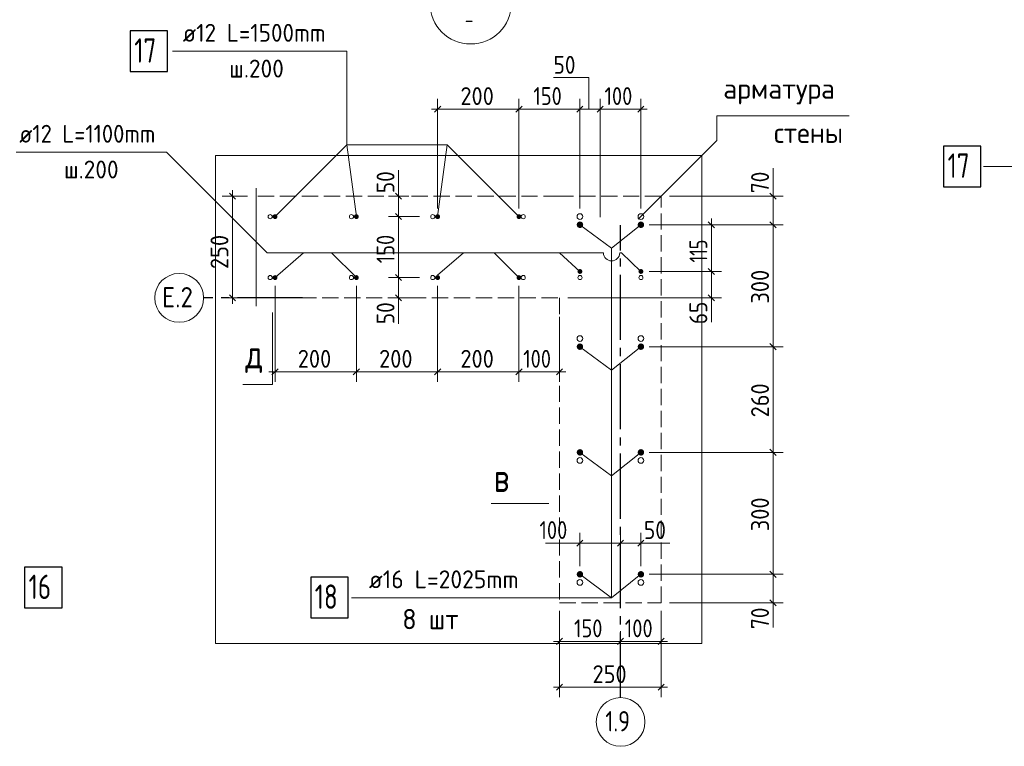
# Model space of a CAD drawing. Header units: millimetres. Extents: x 0 to 50400, y 0 to 35640.
# Tile 3 of 5: x 20931 to 35462, y 12733 to 23459. Entities that reach past the tile are written whole.
import ezdxf

# ---------------------------------------------------------------- set-up
doc = ezdxf.new("R2010")
doc.units = ezdxf.units.MM
doc.linetypes.add('______2', pattern=[324, 240, -84])
doc.linetypes.add('______5', pattern=[1320, 960, -120, 120, -120])
for name, color, linetype, lineweight in [('Standard', 7, 'Continuous', 25), ('Выпуски арматуры Г-обр.', 52, 'Continuous', 25), ('ЖБ Стена верхний уровень', 7, 'Continuous', 35), ('Общий01', 7, 'Continuous', 13), ('Размерная выноска', 7, 'Continuous', 13), ('Размерная линия_ общее', 7, 'Continuous', 13), ('Текст_ общее', 7, 'Continuous', 25)]:
    doc.layers.add(name, color=color, linetype=linetype, lineweight=lineweight)
doc.layers.add('Оси', color=7, linetype='______5', lineweight=13, true_color=0x656565)
doc.styles.add('ISOCPEUR', font='txt')

msp = doc.modelspace()

# ---------------------------------------------------------------- hatches: boundary and pattern name
at = {"layer": 'Выпуски арматуры Г-обр.', "linetype": 'Continuous', "lineweight": 25, "transparency": 33554687}
for points in [[(24735, 20552), (24732, 20565), (24725, 20577), (24713, 20585), (24699, 20588), (24685, 20585), (24674, 20577), (24666, 20565), (24663, 20552), (24666, 20538), (24674, 20526), (24685, 20518), (24699, 20516), (24713, 20518), (24725, 20526), (24732, 20538)], [(25935, 20552), (25932, 20565), (25925, 20577), (25913, 20585), (25899, 20588), (25885, 20585), (25874, 20577), (25866, 20565), (25863, 20552), (25866, 20538), (25874, 20526), (25885, 20518), (25899, 20516), (25913, 20518), (25925, 20526), (25932, 20538)], [(27135, 20552), (27132, 20565), (27125, 20577), (27113, 20585), (27099, 20588), (27085, 20585), (27074, 20577), (27066, 20565), (27063, 20552), (27066, 20538), (27074, 20526), (27085, 20518), (27099, 20516), (27113, 20518), (27125, 20526), (27132, 20538)], [(28335, 20552), (28332, 20565), (28325, 20577), (28313, 20585), (28299, 20588), (28285, 20585), (28274, 20577), (28266, 20565), (28263, 20552), (28266, 20538), (28274, 20526), (28285, 20518), (28299, 20516), (28313, 20518), (28325, 20526), (28332, 20538)], [(29247, 20432), (29244, 20450), (29233, 20466), (29218, 20476), (29199, 20480), (29181, 20476), (29165, 20466), (29155, 20450), (29151, 20432), (29155, 20413), (29165, 20398), (29181, 20387), (29199, 20384), (29218, 20387), (29233, 20398), (29244, 20413)], [(30147, 20432), (30144, 20450), (30133, 20466), (30118, 20476), (30099, 20480), (30081, 20476), (30065, 20466), (30055, 20450), (30051, 20432), (30055, 20413), (30065, 20398), (30081, 20387), (30099, 20384), (30118, 20387), (30133, 20398), (30144, 20413)], [(29235, 19742), (29232, 19755), (29225, 19767), (29213, 19775), (29199, 19778), (29185, 19775), (29174, 19767), (29166, 19755), (29163, 19742), (29166, 19728), (29174, 19716), (29185, 19708), (29199, 19706), (29213, 19708), (29225, 19716), (29232, 19728)], [(30135, 19742), (30132, 19755), (30125, 19767), (30113, 19775), (30099, 19778), (30085, 19775), (30074, 19767), (30066, 19755), (30063, 19742), (30066, 19728), (30074, 19716), (30085, 19708), (30099, 19706), (30113, 19708), (30125, 19716), (30132, 19728)], [(24735, 19652), (24732, 19665), (24725, 19677), (24713, 19685), (24699, 19688), (24685, 19685), (24674, 19677), (24666, 19665), (24663, 19652), (24666, 19638), (24674, 19626), (24685, 19618), (24699, 19616), (24713, 19618), (24725, 19626), (24732, 19638)], [(25935, 19652), (25932, 19665), (25925, 19677), (25913, 19685), (25899, 19688), (25885, 19685), (25874, 19677), (25866, 19665), (25863, 19652), (25866, 19638), (25874, 19626), (25885, 19618), (25899, 19616), (25913, 19618), (25925, 19626), (25932, 19638)], [(27135, 19652), (27132, 19665), (27125, 19677), (27113, 19685), (27099, 19688), (27085, 19685), (27074, 19677), (27066, 19665), (27063, 19652), (27066, 19638), (27074, 19626), (27085, 19618), (27099, 19616), (27113, 19618), (27125, 19626), (27132, 19638)], [(28335, 19652), (28332, 19665), (28325, 19677), (28313, 19685), (28299, 19688), (28285, 19685), (28274, 19677), (28266, 19665), (28263, 19652), (28266, 19638), (28274, 19626), (28285, 19618), (28299, 19616), (28313, 19618), (28325, 19626), (28332, 19638)], [(29247, 18632), (29244, 18650), (29233, 18666), (29218, 18676), (29199, 18680), (29181, 18676), (29165, 18666), (29155, 18650), (29151, 18632), (29155, 18613), (29165, 18598), (29181, 18587), (29199, 18584), (29218, 18587), (29233, 18598), (29244, 18613)], [(30147, 18632), (30144, 18650), (30133, 18666), (30118, 18676), (30099, 18680), (30081, 18676), (30065, 18666), (30055, 18650), (30051, 18632), (30055, 18613), (30065, 18598), (30081, 18587), (30099, 18584), (30118, 18587), (30133, 18598), (30144, 18613)], [(29247, 17072), (29244, 17090), (29233, 17106), (29218, 17116), (29199, 17120), (29181, 17116), (29165, 17106), (29155, 17090), (29151, 17072), (29155, 17053), (29165, 17038), (29181, 17027), (29199, 17024), (29218, 17027), (29233, 17038), (29244, 17053)], [(30147, 17072), (30144, 17090), (30133, 17106), (30118, 17116), (30099, 17120), (30081, 17116), (30065, 17106), (30055, 17090), (30051, 17072), (30055, 17053), (30065, 17038), (30081, 17027), (30099, 17024), (30118, 17027), (30133, 17038), (30144, 17053)], [(29247, 15272), (29244, 15290), (29233, 15306), (29218, 15316), (29199, 15320), (29181, 15316), (29165, 15306), (29155, 15290), (29151, 15272), (29155, 15253), (29165, 15238), (29181, 15227), (29199, 15224), (29218, 15227), (29233, 15238), (29244, 15253)], [(30147, 15272), (30144, 15290), (30133, 15306), (30118, 15316), (30099, 15320), (30081, 15316), (30065, 15306), (30055, 15290), (30051, 15272), (30055, 15253), (30065, 15238), (30081, 15227), (30099, 15224), (30118, 15227), (30133, 15238), (30144, 15253)]]:
    msp.add_hatch(color=7, dxfattribs=at).paths.add_polyline_path(points)

# ---------------------------------------------------------------- linework, layer by layer
at = {"layer": 'Standard', "color": 7, "linetype": 'Continuous', "lineweight": 13, "transparency": 33554687}
for p, q in [((25899, 20552), (25760, 21612)), ((27099, 20552), (27239, 21612)), ((29666, 20085), (29199, 20432)), ((29666, 20085), (30099, 20432)), ((24699, 19652), (25121, 20017)), ((25121, 20017), (29546, 20017)), ((25899, 19652), (25533, 20017)), ((27095, 19687), (27483, 20017)), ((28299, 19652), (27933, 20017)), ((29199, 19742), (28899, 20017)), ((29786, 20017), (29811, 20017)), ((29811, 20017), (30099, 19742)), ((24662, 19134), (24662, 18073)), ((29666, 18285), (29199, 18632)), ((29666, 18285), (30099, 18632)), ((24662, 18073), (24224, 18073)), ((29666, 16725), (29199, 17072)), ((29666, 16725), (30099, 17072)), ((28328, 16318), (27890, 16318)), ((28741, 16318), (28328, 16318)), ((29666, 14925), (29199, 15272)), ((29666, 14925), (30099, 15272)), ((29499, 14282), (29919, 14282))]:
    msp.add_line(p, q, dxfattribs=at)
for points in [[(45190, 23206), (44596, 22612), (44596, 21292), (35153, 21292)], [(25760, 21612), (25760, 22992), (23186, 22992)], [(30058, 20514), (31220, 21676), (31219, 22039), (33171, 22039)], [(28299, 20552), (27239, 21612), (25760, 21612), (24699, 20552)], [(25121, 20017), (24581, 20017), (23097, 21502), (20877, 21502)], [(29199, 20432), (29666, 20085), (29666, 15105), (29666, 14925), (25826, 14925)]]:
    msp.add_lwpolyline(points, dxfattribs=at)
at = {"layer": 'Standard', "color": 254, "linetype": 'Continuous', "lineweight": 13, "true_color": 0xc4c4ff, "transparency": 33554687}
msp.add_lwpolyline([(23822, 14252), (30999, 14252), (30999, 21452), (23822, 21452), (23822, 14252)], dxfattribs=at)
at = {"layer": 'Standard', "color": 7, "linetype": 'Continuous', "lineweight": 13, "transparency": 33554687}
msp.add_arc((29666, 20017), 120, 180, 0, dxfattribs=at)
at = {"layer": 'Выпуски арматуры Г-обр.', "color": 7, "linetype": 'Continuous', "lineweight": 25, "transparency": 33554687}
for points in [[(22562, 22692), (23114, 22692), (23114, 23292), (22562, 23292), (22562, 22692)], [(34565, 20992), (35117, 20992), (35117, 21592), (34565, 21592), (34565, 20992)], [(21003, 14775), (21555, 14775), (21555, 15375), (21003, 15375), (21003, 14775)], [(25225, 14630), (25777, 14630), (25777, 15230), (25225, 15230), (25225, 14630)]]:
    msp.add_lwpolyline(points, dxfattribs=at)
at = {"layer": 'ЖБ Стена верхний уровень', "color": 253, "linetype": '______2', "lineweight": 18, "true_color": 0xa0a0a0, "transparency": 33554687}
for p, q in [((28899, 20852), (24422, 20852)), ((30399, 20852), (28899, 20852)), ((30399, 14852), (30399, 20852)), ((24422, 19352), (28899, 19352)), ((28899, 19352), (28899, 14852)), ((28899, 14852), (30399, 14852))]:
    msp.add_line(p, q, dxfattribs=at)
at = {"layer": 'Оси', "color": 8, "linetype": '______5', "lineweight": -3, "transparency": 33554687}
for p, q in [((29799, 13453), (29799, 20424)), ((25103, 19352), (23645, 19352))]:
    msp.add_line(p, q, dxfattribs=at)
at = {"layer": 'Оси', "color": 7, "linetype": 'Continuous', "lineweight": 13, "transparency": 33554687}
for centre in [(23285, 19352), (29799, 13093)]:
    msp.add_circle(centre, 360, dxfattribs=at)
at = {"layer": 'Размерная выноска', "color": 7, "linetype": 'Continuous', "lineweight": 13, "transparency": 33554687}
msp.add_line((24422, 20972), (24422, 19232), dxfattribs=at)
at = {"layer": 'Размерная линия_ общее', "color": 7, "linetype": 'Continuous', "lineweight": 13, "transparency": 33554687}
for p, q in [((28810, 22603), (29332, 22603)), ((29332, 22603), (29332, 22139)), ((27099, 22139), (27099, 22289)), ((28299, 22139), (28299, 22289)), ((29199, 22139), (29199, 22289)), ((29499, 22139), (29499, 22289)), ((30099, 22139), (30099, 22289)), ((27099, 22139), (27009, 22139)), ((27099, 22139), (27099, 21989)), ((27099, 22139), (27099, 20672)), ((27099, 22139), (28299, 22139)), ((28299, 22139), (28299, 21989)), ((28299, 22139), (28299, 20672)), ((28299, 22139), (29199, 22139)), ((29199, 22139), (29199, 21989)), ((29199, 22139), (29199, 20672)), ((29199, 22139), (29499, 22139)), ((29499, 22139), (29499, 21989)), ((29499, 22139), (29499, 20544)), ((29499, 22139), (30099, 22139)), ((30099, 22139), (30099, 21989)), ((30099, 22139), (30099, 20672)), ((30099, 22139), (30189, 22139)), ((26522, 20852), (26522, 21236)), ((32049, 20852), (32049, 21266)), ((24071, 20852), (24071, 20942)), ((26522, 20852), (26522, 20942)), ((32049, 20852), (32049, 20942)), ((24071, 20852), (23921, 20852)), ((24071, 20852), (24221, 20852)), ((24071, 20852), (24291, 20852)), ((26522, 20852), (26372, 20852)), ((26522, 20852), (26672, 20852)), ((26522, 20852), (26529, 20852)), ((26522, 20552), (26522, 20852)), ((32049, 20852), (31899, 20852)), ((32049, 20852), (32199, 20852)), ((32049, 20432), (32049, 20852)), ((26522, 20552), (26372, 20552)), ((26522, 20552), (26672, 20552)), ((26522, 20552), (26829, 20552)), ((26522, 19652), (26522, 20552)), ((31139, 20432), (31139, 20522)), ((31139, 20432), (30267, 20432)), ((31139, 20432), (30989, 20432)), ((31139, 20432), (31289, 20432)), ((31139, 19742), (31139, 20432)), ((32049, 20432), (31899, 20432)), ((32049, 20432), (32199, 20432)), ((32049, 18632), (32049, 20432)), ((26522, 19652), (26372, 19652)), ((26522, 19652), (26672, 19652)), ((26522, 19652), (26829, 19652)), ((26522, 19352), (26522, 19652)), ((31139, 19742), (30989, 19742)), ((31139, 19742), (31289, 19742)), ((31139, 19352), (31139, 19742)), ((24699, 18261), (24699, 19532)), ((24071, 19352), (23921, 19352)), ((24071, 19352), (24221, 19352)), ((24071, 19352), (24291, 19352)), ((24071, 19352), (24071, 19262)), ((26522, 19352), (26372, 19352)), ((26522, 18968), (26522, 19352)), ((26522, 19352), (26672, 19352)), ((26522, 19352), (26771, 19352)), ((26522, 19352), (26522, 19262)), ((31139, 19352), (30989, 19352)), ((31139, 19352), (31139, 18992)), ((31139, 19352), (31289, 19352)), ((31139, 19352), (31139, 19262)), ((28899, 18261), (28899, 19070)), ((32049, 18632), (31899, 18632)), ((32049, 18632), (32199, 18632)), ((32049, 17072), (32049, 18632)), ((24699, 18261), (24699, 18411)), ((25899, 18261), (25899, 18411)), ((27099, 18261), (27099, 18411)), ((28299, 18261), (28299, 18411)), ((28899, 18261), (28899, 18411)), ((24699, 18261), (24609, 18261)), ((24699, 18261), (24699, 18111)), ((24699, 18261), (25899, 18261)), ((25899, 18261), (25899, 18111)), ((25899, 18261), (27099, 18261)), ((27099, 18261), (27099, 18111)), ((27099, 18261), (28299, 18261)), ((28299, 18261), (28299, 18111)), ((28299, 18261), (28899, 18261)), ((28899, 18261), (28899, 18111)), ((28899, 18261), (28989, 18261)), ((32049, 17072), (31899, 17072)), ((32049, 17072), (32199, 17072)), ((32049, 15272), (32049, 17072)), ((29199, 15733), (29199, 15883)), ((29799, 15733), (29799, 15883)), ((30099, 15733), (30099, 15883)), ((29199, 15733), (28689, 15733)), ((29199, 15733), (29109, 15733)), ((29199, 15733), (29199, 15583)), ((29199, 15733), (29199, 15392)), ((29199, 15733), (29799, 15733)), ((29799, 15733), (29799, 15583)), ((29799, 15733), (29799, 15733)), ((29799, 15733), (30099, 15733)), ((30099, 15733), (30525, 15733)), ((30099, 15733), (30099, 15583)), ((30099, 15733), (30099, 15392)), ((30099, 15733), (30189, 15733)), ((32049, 15272), (31899, 15272)), ((32049, 15272), (32199, 15272)), ((32049, 14852), (32049, 15272)), ((32049, 14852), (31899, 14852)), ((32049, 14852), (32049, 14486)), ((32049, 14852), (32199, 14852)), ((32049, 14852), (32049, 14762)), ((28899, 14282), (28899, 14732)), ((30399, 14282), (30399, 14732)), ((28899, 14282), (28899, 14432)), ((29799, 14282), (29799, 14432)), ((30399, 14282), (30399, 14432)), ((28899, 14282), (28809, 14282)), ((28899, 14282), (28899, 14132)), ((28899, 14282), (29799, 14282)), ((29799, 14282), (29799, 14132)), ((29799, 14282), (29799, 14282)), ((29799, 14282), (30399, 14282)), ((30399, 14282), (30399, 14132)), ((30399, 14282), (30489, 14282)), ((28899, 13606), (28899, 14162)), ((30399, 13606), (30399, 14162)), ((28899, 13606), (28899, 13756)), ((30399, 13606), (30399, 13756)), ((28899, 13606), (28809, 13606)), ((28899, 13606), (28899, 13456)), ((28899, 13606), (30399, 13606)), ((30399, 13606), (30399, 13456)), ((30399, 13606), (30489, 13606))]:
    msp.add_line(p, q, dxfattribs=at)
at = {"layer": 'Размерная линия_ общее', "color": 7, "linetype": 'Continuous', "lineweight": 25, "transparency": 33554687}
for p, q in [((27054, 22094), (27144, 22184)), ((28254, 22094), (28344, 22184)), ((29154, 22094), (29244, 22184)), ((29454, 22094), (29544, 22184)), ((30054, 22094), (30144, 22184)), ((24116, 20807), (24026, 20897)), ((26567, 20807), (26477, 20897)), ((32094, 20807), (32004, 20897)), ((26567, 20507), (26477, 20597)), ((31184, 20387), (31094, 20477)), ((32094, 20387), (32004, 20477)), ((31184, 19697), (31094, 19787)), ((26567, 19607), (26477, 19697)), ((24116, 19307), (24026, 19397)), ((26567, 19307), (26477, 19397)), ((31184, 19307), (31094, 19397)), ((32094, 18587), (32004, 18677)), ((24654, 18216), (24744, 18306)), ((25854, 18216), (25944, 18306)), ((27054, 18216), (27144, 18306)), ((28254, 18216), (28344, 18306)), ((28854, 18216), (28944, 18306)), ((32094, 17027), (32004, 17117)), ((29154, 15688), (29244, 15778)), ((29754, 15688), (29844, 15778)), ((30054, 15688), (30144, 15778)), ((32094, 15227), (32004, 15317)), ((32094, 14807), (32004, 14897)), ((28854, 14237), (28944, 14327)), ((29754, 14237), (29844, 14327)), ((30354, 14237), (30444, 14327)), ((28854, 13561), (28944, 13651)), ((30354, 13561), (30444, 13651))]:
    msp.add_line(p, q, dxfattribs=at)
at = {"layer": 'Размерная линия_ общее', "color": 7, "linetype": 'Continuous', "lineweight": 13, "transparency": 33554687}
for points in [[(24071, 19352), (24071, 19674), (24071, 19674), (24071, 20852)], [(32049, 20852), (32028, 20852), (32028, 20852), (30519, 20852)], [(32049, 20432), (32028, 20432), (32028, 20432), (30219, 20432)], [(31139, 19742), (31118, 19742), (31118, 19742), (30219, 19742)], [(25899, 18261), (25899, 18282), (25899, 18282), (25899, 18282), (25899, 18282), (25899, 18282), (25899, 18282), (25899, 18899), (25899, 18899), (25899, 19532)], [(27099, 18261), (27099, 18282), (27099, 18282), (27099, 18282), (27099, 18282), (27099, 19532)], [(28299, 18261), (28299, 18282), (28299, 18282), (28299, 19532)], [(31139, 19352), (31118, 19352), (31118, 19352), (29019, 19352)], [(32049, 18632), (32028, 18632), (32028, 18632), (32028, 18632), (32028, 18632), (30219, 18632)], [(32049, 17072), (32028, 17072), (32028, 17072), (32028, 17072), (32028, 17072), (32028, 17072), (32028, 17072), (30219, 17072)], [(32049, 15272), (32028, 15272), (32028, 15272), (32028, 15272), (32028, 15272), (32028, 15272), (32028, 15272), (32028, 15272), (32028, 15272), (30219, 15272)], [(32049, 14852), (32028, 14852), (32028, 14852), (32028, 14852), (32028, 14852), (32028, 14852), (32028, 14852), (32028, 14852), (32028, 14852), (30519, 14852)]]:
    msp.add_lwpolyline(points, dxfattribs=at)
at = {"layer": 'Размерная линия_ общее', "color": 253, "linetype": 'Continuous', "lineweight": 13, "true_color": 0xa0a0a0, "transparency": 33554687}
for centre, radius in [((24627, 20552), 30.6), ((25827, 20552), 30.6), ((27027, 20552), 30.6), ((28362, 20552), 30.6), ((29199, 20552), 42), ((30099, 20552), 42), ((24627, 19652), 30.6), ((25827, 19652), 30.6), ((27027, 19652), 30.6), ((28362, 19652), 30.6), ((29199, 19652), 30.6), ((30099, 19652), 30.6), ((29199, 18752), 42), ((30099, 18752), 42), ((29199, 16952), 42), ((30099, 16952), 42), ((29199, 15152), 42), ((30099, 15152), 42)]:
    msp.add_circle(centre, radius, dxfattribs=at)
at = {"layer": 'Текст_ общее', "color": 7, "linetype": 'Continuous', "lineweight": 13, "transparency": 33554687}
msp.add_circle((27586, 23700), 600, dxfattribs=at)

# ---------------------------------------------------------------- texts
at = {"layer": 'Standard', "color": 7, "linetype": 'Continuous', "lineweight": 25, "transparency": 33554687, "char_height": 300, "attachment_point": 7, "style": 'ISOCPEUR'}
for s, insert, width in [('\\W0.97;арматура', (31314, 22209), 2004.22), ('\\W0.95;стены', (32064, 21639), 1251.8)]:
    msp.add_mtext(s, dxfattribs=dict(at, insert=insert, width=width))
at = {"layer": 'Выпуски арматуры Г-обр.', "color": 7, "linetype": 'Continuous', "lineweight": 13, "transparency": 33554687, "attachment_point": 7, "style": 'ISOCPEUR'}
for s, insert, char_height, width in [('\\W0.94;ø12 L=1500mm ', (23337, 23133), 264, 2525.26), ('\\W0.75;17', (22622, 22824), 360, 566.73), ('\\W0.95;ш.200 ', (24023, 22605), 264, 1154.55), ('\\W0.92;ø12 L=1100mm ', (20924, 21643), 264, 2469.88), ('\\W0.95;ш.200 ', (21584, 21115), 264, 1154.56), ('\\W0.75;17', (34625, 21124), 360, 566.75), ('\\W0.75;16', (21063, 14907), 360, 566.73), ('\\W0.96;ø16 L=2025mm ', (26085, 15066), 264, 2580.63), ('\\W0.75;18', (25285, 14762), 360, 566.73)]:
    msp.add_mtext(s, dxfattribs=dict(at, insert=insert, char_height=char_height, width=width))
at = {"layer": 'Общий01', "color": 7, "linetype": 'Continuous', "lineweight": 25, "transparency": 33554687, "char_height": 300, "attachment_point": 7, "style": 'ISOCPEUR'}
for s, insert, width in [('\\W0.89;Е.2', (23030, 19212), 643.65), ('\\W0.94;8 шт', (26576, 14461), 1070.66), ('\\W0.79;1.9', (29574, 12953), 568.06)]:
    msp.add_mtext(s, dxfattribs=dict(at, insert=insert, width=width))
at = {"layer": 'Общий01', "color": 7, "linetype": 'Continuous', "lineweight": 35, "transparency": 33554687, "char_height": 420, "attachment_point": 7, "style": 'ISOCPEUR'}
for s, insert, width in [('\\W0.78;д', (24260, 18244), 456.96), ('\\W0.78;в', (27927, 16488), 456.97)]:
    msp.add_mtext(s, dxfattribs=dict(at, insert=insert, width=width))
at = {"layer": 'Размерная линия_ общее', "color": 7, "linetype": 'Continuous', "lineweight": 25, "transparency": 33554687, "char_height": 264, "attachment_point": 7, "style": 'ISOCPEUR'}
for s, insert, width in [('\\W0.87;50', (28809, 22660), 484.71), ('\\W0.91;200', (27435, 22199), 674.39), ('\\W0.83;150', (28512, 22199), 610.29), ('\\W0.83;100', (29562, 22199), 610.29), ('\\W0.91;200', (25035, 18321), 674.38), ('\\W0.91;200', (26235, 18321), 674.38), ('\\W0.91;200', (27435, 18321), 674.39), ('\\W0.83;100', (28362, 18321), 610.29), ('\\W0.83;100', (28602, 15793), 610.29), ('\\W0.87;50', (30144, 15793), 484.73), ('\\W0.83;150', (29112, 14342), 610.29), ('\\W0.83;100', (29862, 14342), 610.29), ('\\W0.91;250', (29385, 13666), 674.38)]:
    msp.add_mtext(s, dxfattribs=dict(at, insert=insert, width=width))
at = {"layer": 'Размерная линия_ общее', "color": 7, "linetype": 'Continuous', "lineweight": 25, "transparency": 33554687, "char_height": 264, "attachment_point": 7, "rotation": 90, "style": 'ISOCPEUR'}
for s, insert, width in [('\\W0.87;50', (26462, 20897), 484.71), ('\\W0.87;70', (31989, 20897), 484.71), ('\\W0.83;150', (26462, 19864), 610.29), ('\\W0.91;250', (24011, 19778), 674.39), ('\\W0.74;115', (31079, 19875), 546.19), ('\\W0.91;300', (31989, 19268), 674.38), ('\\W0.87;50', (26462, 18963), 484.71), ('\\W0.87;65', (31079, 18963), 484.71), ('\\W0.91;260', (31989, 17588), 674.38), ('\\W0.91;300', (31989, 15908), 674.38), ('\\W0.87;70', (31989, 14463), 484.72)]:
    msp.add_mtext(s, dxfattribs=dict(at, insert=insert, width=width))
at = {"layer": 'Текст_ общее', "color": 7, "linetype": 'Continuous', "lineweight": 18, "transparency": 33554687, "insert": (27500, 23339), "char_height": 240, "width": 261.12, "attachment_point": 7, "style": 'ISOCPEUR'}
msp.add_mtext('\\W0.78;-', dxfattribs=at)

doc.saveas('drawing.dxf')
